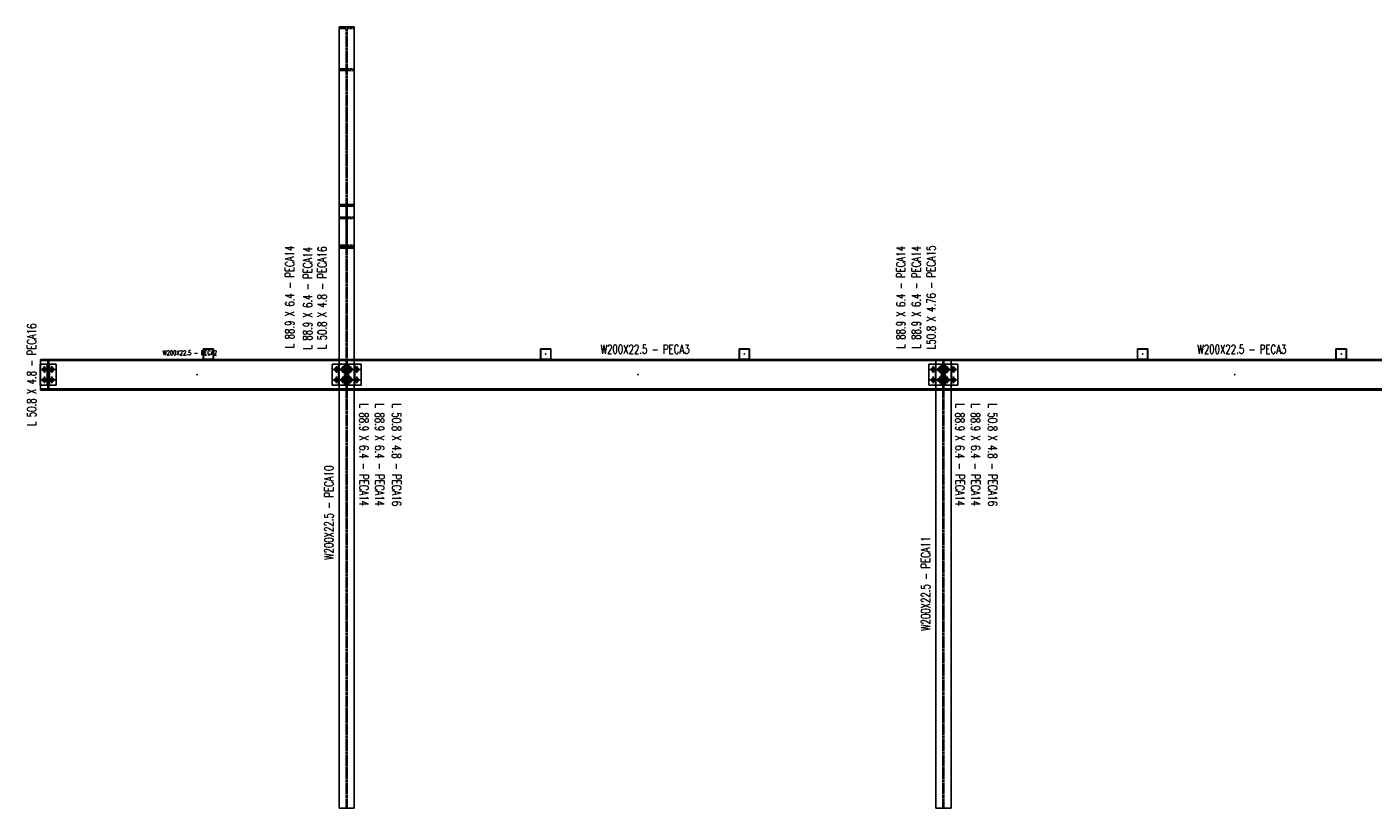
# Model space of a CAD drawing. Header units: feet. Extents: x 8647 to 79957, y -13328 to 10492.
# Tile 2 of 27: x 8647 to 17669, y 5259 to 10492. Entities that reach past the tile are written whole.
import ezdxf
from ezdxf.enums import TextEntityAlignment as Align

# ---------------------------------------------------------------- set-up
doc = ezdxf.new("R2010")
doc.units = ezdxf.units.FT
doc.header["$LTSCALE"] = 20
doc.header["$MEASUREMENT"] = 0
doc.linetypes.add('HIDDEN', pattern=[0.375, 0.25, -0.125])
doc.layers.get('0').update_dxf_attribs({"linetype": 'CONTINUOUS'})
for name, color, linetype in [('FORIR', 4, 'CONTINUOUS'), ('G', 3, 'CONTINUOUS'), ('TR', 6, 'HIDDEN'), ('TXT1', 7, 'CONTINUOUS')]:
    doc.layers.add(name, color=color, linetype=linetype)
doc.styles.add('1', font='romans', dxfattribs={"width": 0.7, "height": 30})

# ---------------------------------------------------------------- blocks, each defined once
blk = doc.blocks.new('M16')
for p, q in [((-22.2, 0), (22.2, 0)), ((0, -22.2), (0, 22.2))]:
    blk.add_line(p, q)
at = {"color": 4, "const_width": 12.3}
blk.add_lwpolyline([(0, -6.1, 1), (0, 6.1, 1)], format="xyb", dxfattribs=at)
blk.add_circle((0, 0), 12.3)
at = {"flags": 1}
blk.add_attdef('TOLE', (16.7, -8.3), '', height=5.26, dxfattribs=at)
blk = doc.blocks.new('MS')
at = {"color": 6}
for p, q in [((-4.7, 22.8), (4.7, 32.1)), ((-4.7, 32.1), (4.7, 22.8)), ((-4.7, -22.8), (4.7, -32.1)), ((-4.7, -32.1), (4.7, -22.8))]:
    blk.add_line(p, q, dxfattribs=at)
at = {"color": 3}
blk.add_line((0, -32.1), (0, 32.1), dxfattribs=at)
at = {"flags": 1}
for tag, p, height in [('DIAM', (0, 0), 8.01), ('AVAN', (1.3, -18.2), 5.26), ('TOLE', (1.3, -9.7), 5.26), ('DIET', (1.3, -24.6), 5.26)]:
    blk.add_attdef(tag, p, '', height=height, dxfattribs=at)
blk = doc.blocks.new('3D_INFOM')
blk.add_point((0, 0))
at = {"layer": 'FORIR', "flags": 1}
for tag, p in [('MARK', (7.55, -4.31)), ('NUM_DIS', (7.55, -11.68)), ('NOT_PEZ', (45.73, -11.68)), ('QTA_PEZ', (7.55, -18.55)), ('TIP_PEZ', (45.73, -18.55)), ('TRA_PEZ', (7.55, -26.33)), ('COS_PEZ', (45.73, -26.33)), ('DES_PEZ', (7.55, -33.75))]:
    blk.add_attdef(tag, p, '', height=5, dxfattribs=at)
blk = doc.blocks.new('3D_INFOB')
blk.add_point((0, 0))
at = {"layer": 'FORIR', "flags": 1}
for tag, p in [('BOLT', (7.6, -4.3)), ('SPEC', (7.6, -19.3)), ('CLASS', (7.6, -12)), ('IDF_PEZ', (7.6, -27.1))]:
    blk.add_attdef(tag, p, '', height=5.26, dxfattribs=at)

msp = doc.modelspace()

# ---------------------------------------------------------------- linework, layer by layer
at = {"layer": 'G'}
for p, q in [((10739.1, 10492.1), (10841.1, 10492.1)), ((10739.1, 8232.2), (10739.1, 10492.1)), ((10841.1, 8232.2), (10841.1, 10492.1)), ((10739.1, 9301.9), (10841.1, 9301.9)), ((10739.1, 9290.6), (10787, 9290.6)), ((10787, 9021.9), (10787, 9290.6)), ((10793.2, 9021.9), (10793.2, 9290.6)), ((10793.2, 9290.6), (10841.1, 9290.6)), ((10739.1, 9021.9), (10841.1, 9021.9)), ((10739.1, 9010.6), (10841.1, 9010.6)), ((9828.6, 8335.2), (9898.6, 8335.2)), ((9828.6, 8265.2), (9828.6, 8335.2)), ((9830.5, 8333.3), (9896.7, 8333.3)), ((9830.5, 8267.1), (9830.5, 8333.3)), ((9896.7, 8267.1), (9896.7, 8333.3)), ((9898.6, 8265.2), (9898.6, 8335.2)), ((12089.5, 8265.2), (12089.5, 8335.2)), ((12089.5, 8335.2), (12159.5, 8335.2)), ((12091.4, 8267.1), (12091.4, 8333.3)), ((12091.4, 8333.3), (12157.6, 8333.3)), ((12157.6, 8267.1), (12157.6, 8333.3)), ((12159.5, 8265.2), (12159.5, 8335.2)), ((13420.7, 8335.2), (13490.7, 8335.2)), ((13420.7, 8265.2), (13420.7, 8335.2)), ((13422.6, 8333.3), (13488.8, 8333.3)), ((13422.6, 8267.1), (13422.6, 8333.3)), ((13488.8, 8267.1), (13488.8, 8333.3)), ((13490.7, 8265.2), (13490.7, 8335.2)), ((16089.5, 8335.2), (16159.5, 8335.2)), ((16089.5, 8265.2), (16089.5, 8335.2)), ((16091.4, 8333.3), (16157.6, 8333.3)), ((16091.4, 8267.1), (16091.4, 8333.3)), ((16157.6, 8267.1), (16157.6, 8333.3)), ((16159.5, 8265.2), (16159.5, 8335.2)), ((17420.7, 8335.2), (17490.7, 8335.2)), ((17420.7, 8265.2), (17420.7, 8335.2)), ((17422.6, 8333.3), (17488.8, 8333.3)), ((17422.6, 8267.1), (17422.6, 8333.3)), ((17488.8, 8267.1), (17488.8, 8333.3)), ((17490.7, 8265.2), (17490.7, 8335.2)), ((8736.2, 8232.2), (8787, 8232.2)), ((8736.2, 8092.2), (8736.2, 8232.2)), ((8739.1, 8232.2), (8739.1, 8265.2)), ((8739.1, 8257.2), (10787, 8257.2)), ((8782.2, 8092.2), (8782.2, 8232.2)), ((8787, 8067.2), (8787, 8257.2)), ((8793.2, 8067.2), (8793.2, 8257.2)), ((8793.2, 8232.2), (8844.2, 8232.2)), ((8798, 8092.2), (8798, 8232.2)), ((8841.1, 8257.2), (8841.1, 8265.2)), ((8844.2, 8092.2), (8844.2, 8232.2)), ((9830.5, 8267.1), (9896.7, 8267.1)), ((10693, 8232.2), (10787, 8232.2)), ((10693, 8092.2), (10693, 8232.2)), ((10736.2, 8092.2), (10736.2, 8232.2)), ((10782.2, 8092.2), (10782.2, 8232.2)), ((10787, 8067.2), (10787, 8257.2)), ((10793.2, 8257.2), (14787, 8257.2)), ((10793.2, 8067.2), (10793.2, 8257.2)), ((10793.2, 8232.2), (10887.2, 8232.2)), ((10798, 8092.2), (10798, 8232.2)), ((10844.2, 8092.2), (10844.2, 8232.2)), ((10887.2, 8092.2), (10887.2, 8232.2)), ((12091.4, 8267.1), (12157.6, 8267.1)), ((13422.6, 8267.1), (13488.8, 8267.1)), ((14693, 8092.2), (14693, 8232.2)), ((14693, 8232.2), (14787, 8232.2)), ((14736, 8092.2), (14736, 8232.2)), ((14739.1, 8232.2), (14739.1, 8265.2)), ((14782.2, 8092.2), (14782.2, 8232.2)), ((14787, 8067.2), (14787, 8257.2)), ((14793.2, 8067.2), (14793.2, 8257.2)), ((14793.2, 8257.2), (18787, 8257.2)), ((14793.2, 8232.2), (14887.2, 8232.2)), ((14798, 8092.2), (14798, 8232.2)), ((14841.1, 8232.2), (14841.1, 8265.2)), ((14844, 8092.2), (14844, 8232.2)), ((14887.2, 8092.2), (14887.2, 8232.2)), ((16091.4, 8267.1), (16157.6, 8267.1)), ((17422.6, 8267.1), (17488.8, 8267.1)), ((8736.2, 8092.2), (8787, 8092.2)), ((8739.1, 8059.2), (8739.1, 8092.2)), ((8739.1, 8067.2), (10787, 8067.2)), ((8739.1, 8059.2), (60841.1, 8059.2)), ((8793.2, 8092.2), (8844.2, 8092.2)), ((8841.1, 8059.2), (8841.1, 8067.2)), ((10693, 8092.2), (10787, 8092.2)), ((10739.1, 5259.2), (10739.1, 8092.2)), ((10793.2, 8092.2), (10887.2, 8092.2)), ((10793.2, 8067.2), (14787, 8067.2)), ((10841.1, 5259.2), (10841.1, 8092.2)), ((14693, 8092.2), (14787, 8092.2)), ((14739.1, 5259.2), (14739.1, 8092.2)), ((14793.2, 8092.2), (14887.2, 8092.2)), ((14793.2, 8067.2), (18787, 8067.2)), ((14841.1, 5259.2), (14841.1, 8092.2)), ((10739.1, 5259.2), (10841.1, 5259.2)), ((14739.1, 5259.2), (14841.1, 5259.2))]:
    msp.add_line(p, q, dxfattribs=at)
at = {"layer": 'TR'}
for p, q in [((10739.1, 10480.8), (10787, 10480.8)), ((10787, 9290.6), (10787, 10480.8)), ((10793.2, 10480.8), (10841.1, 10480.8)), ((10793.2, 9290.6), (10793.2, 10480.8)), ((10739.1, 10212.1), (10787, 10212.1)), ((10739.1, 10200.7), (10841.1, 10200.7)), ((10793.2, 10212.1), (10841.1, 10212.1)), ((10739.1, 9216.6), (10841.1, 9216.6)), ((10739.1, 9209), (10787, 9209)), ((10793.2, 9209), (10841.1, 9209)), ((10739.1, 9029.5), (10787, 9029.5)), ((10793.2, 9029.5), (10841.1, 9029.5)), ((10787, 8257.2), (10787, 9021.9)), ((10793.2, 8257.2), (10793.2, 9021.9)), ((8739.1, 8092.2), (8739.1, 8232.2)), ((10739.1, 8092.2), (10739.1, 8232.2)), ((10775.6, 8092.2), (10775.6, 8232.2)), ((10782, 8092.2), (10782, 8232.2)), ((10798.2, 8092.2), (10798.2, 8232.2)), ((10804.6, 8092.2), (10804.6, 8232.2)), ((10841.1, 8092.2), (10841.1, 8232.2)), ((14739.1, 8092.2), (14739.1, 8232.2)), ((14775.6, 8092.2), (14775.6, 8232.2)), ((14782, 8092.2), (14782, 8232.2)), ((14787, 8257.2), (14787, 8265.2)), ((14793.2, 8257.2), (14793.2, 8265.2)), ((14798.2, 8092.2), (14798.2, 8232.2)), ((14804.6, 8092.2), (14804.6, 8232.2)), ((14841.1, 8092.2), (14841.1, 8232.2)), ((8782.2, 8205.7), (8798, 8205.7)), ((8782.2, 8188.7), (8798, 8188.7)), ((8782.2, 8135.7), (8798, 8135.7)), ((10775.6, 8205.7), (10782, 8205.7)), ((10775.6, 8188.7), (10782, 8188.7)), ((10775.6, 8135.7), (10782, 8135.7)), ((10782.2, 8205.7), (10798, 8205.7)), ((10782.2, 8188.7), (10798, 8188.7)), ((10782.2, 8135.7), (10798, 8135.7)), ((10798.2, 8205.7), (10804.6, 8205.7)), ((10798.2, 8188.7), (10804.6, 8188.7)), ((10798.2, 8135.7), (10804.6, 8135.7)), ((14775.6, 8205.7), (14782, 8205.7)), ((14775.6, 8188.7), (14782, 8188.7)), ((14775.6, 8135.7), (14782, 8135.7)), ((14782.2, 8205.7), (14798, 8205.7)), ((14782.2, 8188.7), (14798, 8188.7)), ((14782.2, 8135.7), (14798, 8135.7)), ((14798.2, 8205.7), (14804.6, 8205.7)), ((14798.2, 8188.7), (14804.6, 8188.7)), ((14798.2, 8135.7), (14804.6, 8135.7)), ((8782.2, 8118.7), (8798, 8118.7)), ((10775.6, 8118.7), (10782, 8118.7)), ((10782.2, 8118.7), (10798, 8118.7)), ((10787, 5259.2), (10787, 8067.2)), ((10793.2, 5259.2), (10793.2, 8067.2)), ((10798.2, 8118.7), (10804.6, 8118.7)), ((14775.6, 8118.7), (14782, 8118.7)), ((14782.2, 8118.7), (14798, 8118.7)), ((14787, 5259.2), (14787, 8067.2)), ((14793.2, 5259.2), (14793.2, 8067.2)), ((14798.2, 8118.7), (14804.6, 8118.7))]:
    msp.add_line(p, q, dxfattribs=at)
at = {"layer": 'TXT1', "color": 7}
msp.add_line((8739.1, 8265.2), (60841.1, 8265.2), dxfattribs=at)

# ---------------------------------------------------------------- block references
at = {"xscale": 10, "yscale": 10, "zscale": 10}
for p in [(10790.1, 9751.3), (9863.6, 8300.2), (12124.5, 8300.2), (13455.7, 8300.2), (16124.5, 8300.2), (17455.7, 8300.2), (8784.6, 8162.2), (8790.1, 8162.2), (8795.6, 8162.2), (9787, 8162.2), (10737.5, 8162.2), (10737.5, 8162.2), (10784.6, 8162.2), (10790.1, 8162.2), (10795.6, 8162.2), (10842.7, 8162.2), (10842.7, 8162.2), (12742.2, 8162.2), (14737.5, 8162.2), (14737.5, 8162.2), (14784.6, 8162.2), (14790.1, 8162.2), (14795.6, 8162.2), (14842.7, 8162.2), (14842.7, 8162.2), (16742.2, 8162.2), (10790.1, 7237.9), (14790.1, 6762.2)]:
    msp.add_blockref('3D_INFOM', p, dxfattribs=at)
for name, p in [('M16', (8765.1, 8197.2)), ('M16', (8815.1, 8197.2)), ('M16', (10722, 8197.2)), ('M16', (10765.1, 8197.2)), ('M16', (10815.1, 8197.2)), ('M16', (10858.2, 8197.2)), ('M16', (14722, 8197.2)), ('M16', (14765.1, 8197.2)), ('M16', (14815.1, 8197.2)), ('M16', (14858.2, 8197.2)), ('M16', (8765.1, 8127.2)), ('3D_INFOB', (8765.1, 8197.2)), ('3D_INFOB', (8765.1, 8127.2)), ('M16', (8815.1, 8127.2)), ('3D_INFOB', (8807.2, 8197.2)), ('3D_INFOB', (8807.2, 8127.2)), ('3D_INFOB', (8815.1, 8197.2)), ('3D_INFOB', (8815.1, 8127.2)), ('M16', (10722, 8127.2)), ('3D_INFOB', (10722, 8197.2)), ('3D_INFOB', (10722, 8127.2)), ('M16', (10765.1, 8127.2)), ('3D_INFOB', (10765.1, 8197.2)), ('3D_INFOB', (10765.1, 8127.2)), ('3D_INFOB', (10779.6, 8197.2)), ('3D_INFOB', (10779.6, 8197.2)), ('3D_INFOB', (10779.6, 8127.2)), ('3D_INFOB', (10779.6, 8127.2)), ('M16', (10815.1, 8127.2)), ('3D_INFOB', (10815.1, 8197.2)), ('3D_INFOB', (10815.1, 8127.2)), ('M16', (10858.2, 8127.2)), ('3D_INFOB', (10858.2, 8197.2)), ('3D_INFOB', (10858.2, 8127.2)), ('M16', (14722, 8127.2)), ('3D_INFOB', (14722, 8197.2)), ('3D_INFOB', (14722, 8127.2)), ('M16', (14765.1, 8127.2)), ('3D_INFOB', (14765.1, 8197.2)), ('3D_INFOB', (14765.1, 8127.2)), ('M16', (14815.1, 8127.2)), ('3D_INFOB', (14800.6, 8197.2)), ('3D_INFOB', (14800.6, 8197.2)), ('3D_INFOB', (14800.6, 8127.2)), ('3D_INFOB', (14800.6, 8127.2)), ('3D_INFOB', (14815.1, 8197.2)), ('3D_INFOB', (14815.1, 8127.2)), ('M16', (14858.2, 8127.2)), ('3D_INFOB', (14858.2, 8197.2)), ('3D_INFOB', (14858.2, 8127.2))]:
    msp.add_blockref(name, p)
for p, rotation in [((8784.6, 8197.2), 270), ((8784.6, 8127.2), 270), ((8790.1, 8197.2), 90), ((8790.1, 8127.2), 90), ((8795.6, 8197.2), 90), ((8795.6, 8127.2), 90), ((10778.8, 8197.2), 270), ((10778.8, 8127.2), 270), ((10784.6, 8197.2), 270), ((10784.6, 8127.2), 270), ((10790.1, 8197.2), 90), ((10790.1, 8127.2), 90), ((10795.6, 8197.2), 90), ((10795.6, 8127.2), 90), ((10801.4, 8197.2), 90), ((10801.4, 8127.2), 90), ((14778.8, 8197.2), 270), ((14778.8, 8127.2), 270), ((14784.6, 8197.2), 270), ((14784.6, 8127.2), 270), ((14790.1, 8197.2), 90), ((14790.1, 8127.2), 90), ((14795.6, 8197.2), 90), ((14795.6, 8127.2), 90), ((14801.4, 8197.2), 90), ((14801.4, 8127.2), 90)]:
    msp.add_blockref('MS', p, dxfattribs=dict(rotation=rotation))

# ---------------------------------------------------------------- texts
at = {"layer": 'TXT1', "color": 7, "style": '1', "width": 0.7}
for s, rotation, p in [('L 88.9 X 6.4 - PECA14', 90, (10456.8, 8683.3)), ('L 88.9 X 6.4 - PECA14', 90, (10576.9, 8674.6)), ('L 50.8 X 4.8 - PECA16', 90, (10673.9, 8677)), ('L 88.9 X 6.4 - PECA14', 90, (14552.3, 8680.6)), ('L 88.9 X 6.4 - PECA14', 90, (14655.4, 8680.6)), ('L50.8 X 4.76 - PECA15', 90, (14755.6, 8680.6)), ('L 50.8 X 4.8 - PECA16', 90, (8727.2, 8162.2)), ('L 88.9 X 6.4 - PECA14', 270, (10858.2, 7625.4)), ('L 88.9 X 6.4 - PECA14', 270, (10963.4, 7625.4)), ('L 50.8 X 4.8 - PECA16', 270, (11077.6, 7625.4)), ('L 88.9 X 6.4 - PECA14', 270, (14852.2, 7625.4)), ('L 88.9 X 6.4 - PECA14', 270, (14957.4, 7625.4)), ('L 50.8 X 4.8 - PECA16', 270, (15071.6, 7625.4)), ('W200X22.5 - PECA10', 90, (10719.1, 7237.9)), ('W200X22.5 - PECA11', 90, (14719.1, 6762.2))]:
    msp.add_text(s, height=60, rotation=rotation, dxfattribs=at).set_placement(p, align=Align.BOTTOM_CENTER)
for s, height, p in [('W200X22.5 - PECA2', 30, (9739.1, 8285.2)), ('W200X22.5 - PECA3', 60, (12790.1, 8285.2)), ('W200X22.5 - PECA3', 60, (16790.1, 8285.2))]:
    msp.add_text(s, height=height, dxfattribs=at).set_placement(p, align=Align.BOTTOM_CENTER)

doc.saveas('drawing.dxf')
